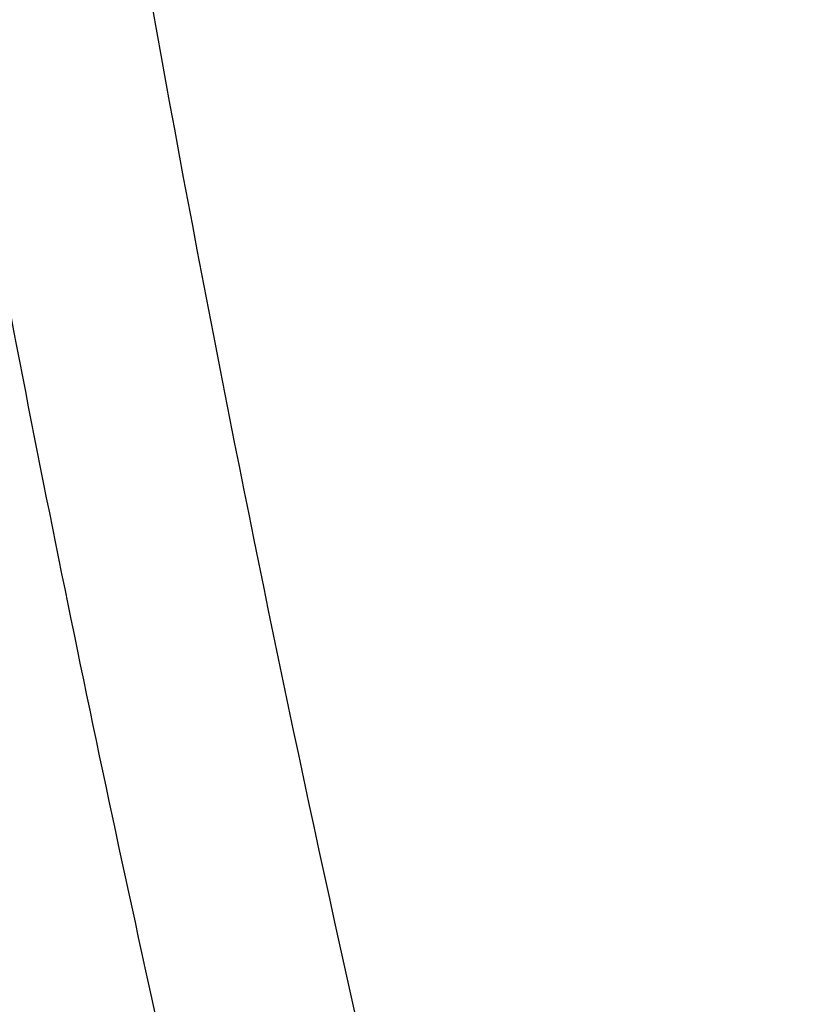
# Model space of a CAD drawing. Header units: millimetres. Extents: x -0.201 to 0.721, y -0.195 to 0.483.
# Tile 144 of 188: x 0.287 to 0.304, y 0.119 to 0.139. Entities that reach past the tile are written whole.
import ezdxf

# ---------------------------------------------------------------- set-up
doc = ezdxf.new("R2010")
doc.units = ezdxf.units.MM

msp = doc.modelspace()

# ---------------------------------------------------------------- linework, layer by layer
at = {"color": 7, "linetype": 'Continuous', "lineweight": 25}
for points, knots in [([(0.2999916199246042, 0.0810056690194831), (0.2990475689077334, 0.0841585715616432), (0.2971384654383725, 0.0905345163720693), (0.2945060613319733, 0.1002047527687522), (0.2920358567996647, 0.109998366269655), (0.2897658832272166, 0.1198475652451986), (0.2876940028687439, 0.1297388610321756), (0.2858216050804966, 0.1396656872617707), (0.2841483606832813, 0.1496265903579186), (0.2826752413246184, 0.1596260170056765), (0.2811181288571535, 0.1719227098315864), (0.2796582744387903, 0.1865373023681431), (0.2785527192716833, 0.203495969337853), (0.2779812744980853, 0.2205161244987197), (0.2780897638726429, 0.2318817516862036), (0.2781440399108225, 0.2375678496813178)], [0, 0, 0, 0, 0.062201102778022, 0.1257859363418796, 0.1893965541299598, 0.2530847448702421, 0.3167987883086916, 0.3803835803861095, 0.4439938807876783, 0.5076814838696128, 0.5713950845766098, 0.6782397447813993, 0.7852056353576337, 0.8925407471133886, 1, 1, 1, 1]), ([(0.2822112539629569, 0.2355331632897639), (0.2821744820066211, 0.2322850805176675), (0.2820996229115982, 0.2256727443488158), (0.2822386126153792, 0.2156943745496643), (0.2825701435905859, 0.2055992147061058), (0.2831114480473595, 0.1955059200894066), (0.2838571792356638, 0.1854271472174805), (0.284807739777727, 0.1753698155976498), (0.2859623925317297, 0.1653353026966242), (0.2873220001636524, 0.1553194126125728), (0.2891902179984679, 0.1433895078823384), (0.2917252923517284, 0.1295738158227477), (0.2951351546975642, 0.1139107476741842), (0.2990207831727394, 0.0983278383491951), (0.3020386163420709, 0.0880436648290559), (0.3035483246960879, 0.0828988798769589)], [0, 0, 0, 0, 0.0629734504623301, 0.1281992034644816, 0.1934519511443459, 0.2587859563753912, 0.324147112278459, 0.389372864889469, 0.4546256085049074, 0.5199596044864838, 0.58532075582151, 0.6887198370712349, 0.7922265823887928, 0.8960587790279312, 1, 1, 1, 1])]:
    msp.add_open_spline(points, degree=3, knots=knots, dxfattribs=at)

doc.saveas('drawing.dxf')
